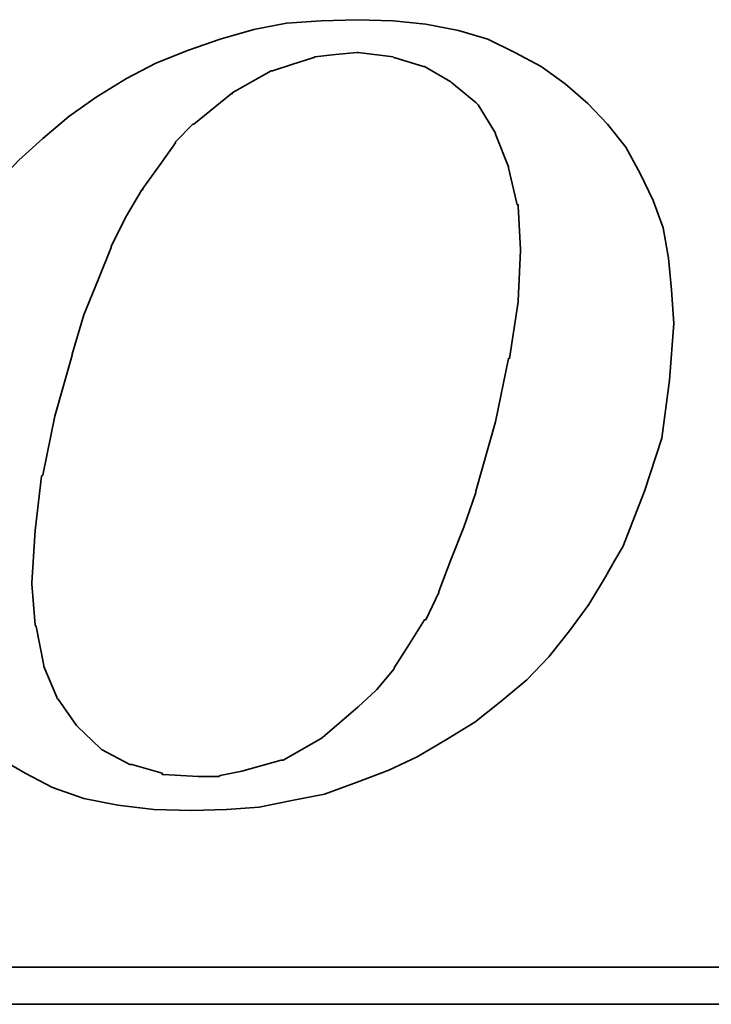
# Model space of a CAD drawing. Header units: millimetres. Extents: x 3 to 262, y 5 to 167.
# Tile 50 of 66: x 191.75 to 194.8, y 82.41 to 86.75. Entities that reach past the tile are written whole.
import ezdxf

# ---------------------------------------------------------------- set-up
doc = ezdxf.new("R2010")
doc.units = ezdxf.units.MM
doc.header["$LTSCALE"] = 0.2
doc.layers.add('layer 1', color=7, linetype='CONTINUOUS')

msp = doc.modelspace()

# ---------------------------------------------------------------- linework, layer by layer
at = {"layer": 'layer 1', "color": 1, "lineweight": 35}
for points, knots in [([(191.4722, 83.6745), (191.4722, 83.6745), (191.5582, 83.5835), (191.5582, 83.5835), (191.5582, 83.5835), (191.5582, 83.5835), (191.6637, 83.497), (191.6637, 83.497), (191.6637, 83.497), (191.6637, 83.497), (191.7787, 83.4305), (191.7787, 83.4305), (191.7787, 83.4305), (191.7787, 83.4305), (191.8987, 83.3675), (191.8987, 83.3675), (191.8987, 83.3675), (191.8987, 83.3675), (192.0377, 83.3195), (192.0377, 83.3195), (192.0377, 83.3195), (192.0377, 83.3195), (192.1867, 83.2905), (192.1867, 83.2905), (192.1867, 83.2905), (192.1867, 83.2905), (192.3452, 83.2715), (192.3452, 83.2715), (192.3452, 83.2715), (192.3452, 83.2715), (192.5127, 83.2665), (192.5127, 83.2665), (192.5127, 83.2665), (192.5127, 83.2665), (192.6667, 83.2715), (192.6667, 83.2715), (192.6667, 83.2715), (192.6667, 83.2715), (192.8102, 83.2815), (192.8102, 83.2815), (192.8102, 83.2815), (192.8102, 83.2815), (192.9542, 83.31), (192.9542, 83.31), (192.9542, 83.31), (192.9542, 83.31), (193.0982, 83.3385), (193.0982, 83.3385), (193.0982, 83.3385), (193.0982, 83.3385), (193.2422, 83.3915), (193.2422, 83.3915), (193.2422, 83.3915), (193.2422, 83.3915), (193.3812, 83.4445), (193.3812, 83.4445), (193.3812, 83.4445), (193.3812, 83.4445), (193.5062, 83.5025), (193.5062, 83.5025), (193.5062, 83.5025), (193.5062, 83.5025), (193.6362, 83.5785), (193.6362, 83.5785), (193.6362, 83.5785), (193.6362, 83.5785), (193.7612, 83.6555), (193.7612, 83.6555), (193.7612, 83.6555), (193.7612, 83.6555), (193.8762, 83.7465), (193.8762, 83.7465), (193.8762, 83.7465), (193.8762, 83.7465), (193.9907, 83.8425), (193.9907, 83.8425), (193.9907, 83.8425), (193.9907, 83.8425), (194.0867, 83.943), (194.0867, 83.943), (194.0867, 83.943), (194.0867, 83.943), (194.1782, 84.0585), (194.1782, 84.0585), (194.1782, 84.0585), (194.1782, 84.0585), (194.2642, 84.1735), (194.2642, 84.1735), (194.2642, 84.1735), (194.2642, 84.1735), (194.3412, 84.3035), (194.3412, 84.3035), (194.3412, 84.3035), (194.3412, 84.3035), (194.4132, 84.4285), (194.4132, 84.4285), (194.4132, 84.4285), (194.4132, 84.4285), (194.5097, 84.673), (194.5097, 84.673), (194.5097, 84.673), (194.5097, 84.673), (194.5862, 84.9075), (194.5862, 84.9075), (194.5862, 84.9075), (194.5862, 84.9075), (194.6192, 85.1625), (194.6192, 85.1625), (194.6192, 85.1625), (194.6192, 85.1625), (194.6387, 85.4115), (194.6387, 85.4115), (194.6387, 85.4115), (194.6387, 85.4115), (194.6287, 85.5605), (194.6287, 85.5605), (194.6287, 85.5605), (194.6287, 85.5605), (194.6147, 85.6995), (194.6147, 85.6995), (194.6147, 85.6995), (194.6147, 85.6995), (194.5912, 85.8335), (194.5912, 85.8335), (194.5912, 85.8335), (194.5912, 85.8335), (194.5472, 85.9535), (194.5472, 85.9535), (194.5472, 85.9535), (194.5472, 85.9535), (194.4897, 86.0735), (194.4897, 86.0735), (194.4897, 86.0735), (194.4897, 86.0735), (194.4272, 86.189), (194.4272, 86.189), (194.4272, 86.189), (194.4272, 86.189), (194.3462, 86.2895), (194.3462, 86.2895), (194.3462, 86.2895), (194.3462, 86.2895), (194.2597, 86.381), (194.2597, 86.381), (194.2597, 86.381), (194.2597, 86.381), (194.1592, 86.4675), (194.1592, 86.4675), (194.1592, 86.4675), (194.1592, 86.4675), (194.0532, 86.5445), (194.0532, 86.5445), (194.0532, 86.5445), (194.0532, 86.5445), (193.9382, 86.6065), (193.9382, 86.6065), (193.9382, 86.6065), (193.9382, 86.6065), (193.8182, 86.664), (193.8182, 86.664), (193.8182, 86.664), (193.8182, 86.664), (193.6892, 86.7025), (193.6892, 86.7025), (193.6892, 86.7025), (193.6892, 86.7025), (193.5447, 86.7315), (193.5447, 86.7315), (193.5447, 86.7315), (193.5447, 86.7315), (193.4007, 86.7455), (193.4007, 86.7455), (193.4007, 86.7455), (193.4007, 86.7455), (193.2422, 86.7505), (193.2422, 86.7505), (193.2422, 86.7505), (193.2422, 86.7505), (193.0837, 86.7455), (193.0837, 86.7455), (193.0837, 86.7455), (193.0837, 86.7455), (192.9307, 86.7355), (192.9307, 86.7355), (192.9307, 86.7355), (192.9307, 86.7355), (192.7862, 86.7075), (192.7862, 86.7075), (192.7862, 86.7075), (192.7862, 86.7075), (192.6377, 86.664), (192.6377, 86.664), (192.6377, 86.664), (192.6377, 86.664), (192.4987, 86.6165), (192.4987, 86.6165), (192.4987, 86.6165), (192.4987, 86.6165), (192.3552, 86.5585), (192.3552, 86.5585), (192.3552, 86.5585), (192.3552, 86.5585), (192.2252, 86.4915), (192.2252, 86.4915), (192.2252, 86.4915), (192.2252, 86.4915), (192.0912, 86.4095), (192.0912, 86.4095), (192.0912, 86.4095), (192.0912, 86.4095), (191.9712, 86.3235), (191.9712, 86.3235), (191.9712, 86.3235), (191.9712, 86.3235), (191.8557, 86.2275), (191.8557, 86.2275), (191.8557, 86.2275), (191.8557, 86.2275), (191.7502, 86.1315), (191.7502, 86.1315), (191.7502, 86.1315), (191.7502, 86.1315), (191.6542, 86.0305), (191.6542, 86.0305), (191.6542, 86.0305), (191.6542, 86.0305), (191.5632, 85.9155), (191.5632, 85.9155), (191.5632, 85.9155), (191.5632, 85.9155), (191.4812, 85.81), (191.4812, 85.81), (191.4812, 85.81), (191.4812, 85.81), (191.4142, 85.6895), (191.4142, 85.6895), (191.4142, 85.6895), (191.4142, 85.6895), (191.3572, 85.5705), (191.3572, 85.5705), (191.3572, 85.5705), (191.3572, 85.5705), (191.2512, 85.3205), (191.2512, 85.3205), (191.2512, 85.3205), (191.2512, 85.3205), (191.1792, 85.085), (191.1792, 85.085), (191.1792, 85.085), (191.1792, 85.085), (191.1412, 84.8555), (191.1412, 84.8555), (191.1412, 84.8555), (191.1412, 84.8555), (191.1222, 84.6345), (191.1222, 84.6345), (191.1222, 84.6345), (191.1222, 84.6345), (191.1312, 84.5005), (191.1312, 84.5005), (191.1312, 84.5005), (191.1312, 84.5005), (191.1462, 84.3705), (191.1462, 84.3705), (191.1462, 84.3705), (191.1462, 84.3705), (191.1502, 84.3705), (191.1502, 84.3705), (191.1502, 84.3705), (191.1502, 84.3705), (191.1702, 84.2365), (191.1702, 84.2365), (191.1702, 84.2365), (191.1702, 84.2365), (191.2132, 84.116), (191.2132, 84.116), (191.2132, 84.116), (191.2132, 84.116), (191.2612, 84.001), (191.2612, 84.001), (191.2612, 84.001), (191.2612, 84.001), (191.3182, 83.8855), (191.3182, 83.8855), (191.3182, 83.8855), (191.3182, 83.8855), (191.3902, 83.7805), (191.3902, 83.7805), (191.3902, 83.7805), (191.3902, 83.7805), (191.4722, 83.6745), (191.4722, 83.6745)], [0, 0, 0, 0, 0.013699, 0.013699, 0.013699, 0.013699, 0.027397, 0.027397, 0.027397, 0.027397, 0.041096, 0.041096, 0.041096, 0.041096, 0.054795, 0.054795, 0.054795, 0.054795, 0.068493, 0.068493, 0.068493, 0.068493, 0.082192, 0.082192, 0.082192, 0.082192, 0.09589, 0.09589, 0.09589, 0.09589, 0.109589, 0.109589, 0.109589, 0.109589, 0.123288, 0.123288, 0.123288, 0.123288, 0.136986, 0.136986, 0.136986, 0.136986, 0.150685, 0.150685, 0.150685, 0.150685, 0.164384, 0.164384, 0.164384, 0.164384, 0.178082, 0.178082, 0.178082, 0.178082, 0.191781, 0.191781, 0.191781, 0.191781, 0.205479, 0.205479, 0.205479, 0.205479, 0.219178, 0.219178, 0.219178, 0.219178, 0.232877, 0.232877, 0.232877, 0.232877, 0.246575, 0.246575, 0.246575, 0.246575, 0.260274, 0.260274, 0.260274, 0.260274, 0.273973, 0.273973, 0.273973, 0.273973, 0.287671, 0.287671, 0.287671, 0.287671, 0.30137, 0.30137, 0.30137, 0.30137, 0.315068, 0.315068, 0.315068, 0.315069, 0.328767, 0.328767, 0.328767, 0.328767, 0.342466, 0.342466, 0.342466, 0.342466, 0.356164, 0.356164, 0.356164, 0.356164, 0.369863, 0.369863, 0.369863, 0.369863, 0.383562, 0.383562, 0.383562, 0.383562, 0.39726, 0.39726, 0.39726, 0.39726, 0.410959, 0.410959, 0.410959, 0.410959, 0.424658, 0.424658, 0.424658, 0.424658, 0.438356, 0.438356, 0.438356, 0.438356, 0.452055, 0.452055, 0.452055, 0.452055, 0.465753, 0.465753, 0.465753, 0.465753, 0.479452, 0.479452, 0.479452, 0.479452, 0.493151, 0.493151, 0.493151, 0.493151, 0.506849, 0.506849, 0.506849, 0.506849, 0.520548, 0.520548, 0.520548, 0.520548, 0.534247, 0.534247, 0.534247, 0.534247, 0.547945, 0.547945, 0.547945, 0.547945, 0.561644, 0.561644, 0.561644, 0.561644, 0.575342, 0.575342, 0.575342, 0.575342, 0.589041, 0.589041, 0.589041, 0.589041, 0.60274, 0.60274, 0.60274, 0.60274, 0.616438, 0.616438, 0.616438, 0.616438, 0.630137, 0.630137, 0.630137, 0.630137, 0.643836, 0.643836, 0.643836, 0.643836, 0.657534, 0.657534, 0.657534, 0.657534, 0.671233, 0.671233, 0.671233, 0.671233, 0.684932, 0.684932, 0.684932, 0.684932, 0.69863, 0.69863, 0.69863, 0.69863, 0.712329, 0.712329, 0.712329, 0.712329, 0.726027, 0.726027, 0.726027, 0.726027, 0.739726, 0.739726, 0.739726, 0.739726, 0.753425, 0.753425, 0.753425, 0.753425, 0.767123, 0.767123, 0.767123, 0.767123, 0.780822, 0.780822, 0.780822, 0.780822, 0.794521, 0.794521, 0.794521, 0.794521, 0.808219, 0.808219, 0.808219, 0.808219, 0.821918, 0.821918, 0.821918, 0.821918, 0.835616, 0.835616, 0.835616, 0.835616, 0.849315, 0.849315, 0.849315, 0.849315, 0.863014, 0.863014, 0.863014, 0.863014, 0.876712, 0.876712, 0.876712, 0.876712, 0.890411, 0.890411, 0.890411, 0.890411, 0.90411, 0.90411, 0.90411, 0.90411, 0.917808, 0.917808, 0.917808, 0.917808, 0.931507, 0.931507, 0.931507, 0.931507, 0.945205, 0.945205, 0.945205, 0.945205, 0.958904, 0.958904, 0.958904, 0.958904, 0.972603, 0.972603, 0.972603, 0.972603, 0.986301, 0.986301, 0.986301, 0.986301, 1, 1, 1, 1]), ([(191.9852, 85.2775), (191.9852, 85.2775), (192.0377, 85.4505), (192.0377, 85.4505), (192.0377, 85.4505), (192.0377, 85.4505), (192.1002, 85.604), (192.1002, 85.604), (192.1002, 85.604), (192.1002, 85.604), (192.1577, 85.7475), (192.1577, 85.7475), (192.1577, 85.7475), (192.1577, 85.7475), (192.1577, 85.7525), (192.1577, 85.7525), (192.1577, 85.7525), (192.1577, 85.7525), (192.2252, 85.8865), (192.2252, 85.8865), (192.2252, 85.8865), (192.2252, 85.8865), (192.2922, 86.0015), (192.2922, 86.0015), (192.2922, 86.0015), (192.2922, 86.0015), (192.2972, 86.0015), (192.2972, 86.0015), (192.2972, 86.0015), (192.2972, 86.0015), (192.2972, 86.0065), (192.2972, 86.0065), (192.2972, 86.0065), (192.2972, 86.0065), (192.3737, 86.112), (192.3737, 86.112), (192.3737, 86.112), (192.3737, 86.112), (192.4412, 86.2085), (192.4412, 86.2085), (192.4412, 86.2085), (192.4412, 86.2085), (192.4412, 86.2125), (192.4412, 86.2125), (192.4412, 86.2125), (192.4412, 86.2125), (192.5177, 86.2895), (192.5177, 86.2895), (192.5177, 86.2895), (192.5177, 86.2895), (192.5227, 86.2895), (192.5227, 86.2895), (192.5227, 86.2895), (192.5227, 86.2895), (192.6862, 86.4245), (192.6862, 86.4245), (192.6862, 86.4245), (192.6862, 86.4245), (192.6912, 86.4245), (192.6912, 86.4245), (192.6912, 86.4245), (192.6912, 86.4245), (192.6912, 86.4285), (192.6912, 86.4285), (192.6912, 86.4285), (192.6912, 86.4285), (192.8632, 86.5245), (192.8632, 86.5245), (192.8632, 86.5245), (192.8632, 86.5245), (192.8687, 86.5245), (192.8687, 86.5245), (192.8687, 86.5245), (192.8687, 86.5245), (192.9542, 86.5535), (192.9542, 86.5535), (192.9542, 86.5535), (192.9542, 86.5535), (193.0462, 86.5825), (193.0462, 86.5825), (193.0462, 86.5825), (193.0462, 86.5825), (193.0502, 86.5825), (193.0502, 86.5825), (193.0502, 86.5825), (193.0502, 86.5825), (193.0552, 86.5875), (193.0552, 86.5875), (193.0552, 86.5875), (193.0552, 86.5875), (193.1462, 86.5965), (193.1462, 86.5965), (193.1462, 86.5965), (193.1462, 86.5965), (193.2422, 86.6065), (193.2422, 86.6065), (193.2422, 86.6065), (193.2422, 86.6065), (193.2472, 86.6065), (193.2472, 86.6065), (193.2472, 86.6065), (193.2472, 86.6065), (193.4007, 86.5875), (193.4007, 86.5875), (193.4007, 86.5875), (193.4007, 86.5875), (193.4052, 86.5825), (193.4052, 86.5825), (193.4052, 86.5825), (193.4052, 86.5825), (193.4102, 86.5825), (193.4102, 86.5825), (193.4102, 86.5825), (193.4102, 86.5825), (193.5347, 86.5445), (193.5347, 86.5445), (193.5347, 86.5445), (193.5347, 86.5445), (193.5397, 86.5445), (193.5397, 86.5445), (193.5397, 86.5445), (193.5397, 86.5445), (193.6547, 86.4765), (193.6547, 86.4765), (193.6547, 86.4765), (193.6547, 86.4765), (193.6597, 86.4725), (193.6597, 86.4725), (193.6597, 86.4725), (193.6597, 86.4725), (193.7652, 86.3855), (193.7652, 86.3855), (193.7652, 86.3855), (193.7652, 86.3855), (193.7702, 86.381), (193.7702, 86.381), (193.7702, 86.381), (193.7702, 86.381), (193.7752, 86.376), (193.7752, 86.376), (193.7752, 86.376), (193.7752, 86.376), (193.8522, 86.251), (193.8522, 86.251), (193.8522, 86.251), (193.8522, 86.251), (193.8522, 86.2465), (193.8522, 86.2465), (193.8522, 86.2465), (193.8522, 86.2465), (193.9092, 86.1025), (193.9092, 86.1025), (193.9092, 86.1025), (193.9092, 86.1025), (193.9092, 86.0975), (193.9092, 86.0975), (193.9092, 86.0975), (193.9092, 86.0975), (193.9482, 85.935), (193.9482, 85.935), (193.9482, 85.935), (193.9482, 85.935), (193.9522, 85.935), (193.9522, 85.935), (193.9522, 85.935), (193.9522, 85.935), (193.9522, 85.9295), (193.9522, 85.9295), (193.9522, 85.9295), (193.9522, 85.9295), (193.9622, 85.7375), (193.9622, 85.7375), (193.9622, 85.7375), (193.9622, 85.7375), (193.9622, 85.733), (193.9622, 85.733), (193.9622, 85.733), (193.9622, 85.733), (193.9522, 85.5125), (193.9522, 85.5125), (193.9522, 85.5125), (193.9522, 85.5125), (193.9522, 85.5075), (193.9522, 85.5075), (193.9522, 85.5075), (193.9522, 85.5075), (193.9142, 85.2585), (193.9142, 85.2585), (193.9142, 85.2585), (193.9142, 85.2585), (193.9092, 85.2585), (193.9092, 85.2585), (193.9092, 85.2585), (193.9092, 85.2585), (193.8522, 84.9795), (193.8522, 84.9795), (193.8522, 84.9795), (193.8522, 84.9795), (193.7652, 84.673), (193.7652, 84.673), (193.7652, 84.673), (193.7652, 84.673), (193.7652, 84.6675), (193.7652, 84.6675), (193.7652, 84.6675), (193.7652, 84.6675), (193.7132, 84.5145), (193.7132, 84.5145), (193.7132, 84.5145), (193.7132, 84.5145), (193.6547, 84.3705), (193.6547, 84.3705), (193.6547, 84.3705), (193.6547, 84.3705), (193.6022, 84.2315), (193.6022, 84.2315), (193.6022, 84.2315), (193.6022, 84.2315), (193.6022, 84.2265), (193.6022, 84.2265), (193.6022, 84.2265), (193.6022, 84.2265), (193.5447, 84.1065), (193.5447, 84.1065), (193.5447, 84.1065), (193.5447, 84.1065), (193.5397, 84.1065), (193.5397, 84.1065), (193.5397, 84.1065), (193.5397, 84.1065), (193.4732, 84.001), (193.4732, 84.001), (193.4732, 84.001), (193.4732, 84.001), (193.4052, 83.8955), (193.4052, 83.8955), (193.4052, 83.8955), (193.4052, 83.8955), (193.4052, 83.8905), (193.4052, 83.8905), (193.4052, 83.8905), (193.4052, 83.8905), (193.3292, 83.7995), (193.3292, 83.7995), (193.3292, 83.7995), (193.3292, 83.7995), (193.3242, 83.7945), (193.3242, 83.7945), (193.3242, 83.7945), (193.3242, 83.7945), (193.2472, 83.7225), (193.2472, 83.7225), (193.2472, 83.7225), (193.2472, 83.7225), (193.0892, 83.588), (193.0892, 83.588), (193.0892, 83.588), (193.0892, 83.588), (193.0837, 83.5835), (193.0837, 83.5835), (193.0837, 83.5835), (193.0837, 83.5835), (192.9162, 83.4875), (192.9162, 83.4875), (192.9162, 83.4875), (192.9162, 83.4875), (192.9112, 83.4875), (192.9112, 83.4875), (192.9112, 83.4875), (192.9112, 83.4875), (192.9067, 83.4875), (192.9067, 83.4875), (192.9067, 83.4875), (192.9067, 83.4875), (192.7342, 83.4395), (192.7342, 83.4395), (192.7342, 83.4395), (192.7342, 83.4395), (192.6377, 83.42), (192.6377, 83.42), (192.6377, 83.42), (192.6377, 83.42), (192.6327, 83.4155), (192.6327, 83.4155), (192.6327, 83.4155), (192.6327, 83.4155), (192.6282, 83.4155), (192.6282, 83.4155), (192.6282, 83.4155), (192.6282, 83.4155), (192.5417, 83.4155), (192.5417, 83.4155), (192.5417, 83.4155), (192.5417, 83.4155), (192.3882, 83.425), (192.3882, 83.425), (192.3882, 83.425), (192.3882, 83.425), (192.3832, 83.425), (192.3832, 83.425), (192.3832, 83.425), (192.3832, 83.425), (192.3832, 83.4305), (192.3832, 83.4305), (192.3832, 83.4305), (192.3832, 83.4305), (192.2492, 83.4685), (192.2492, 83.4685), (192.2492, 83.4685), (192.2492, 83.4685), (192.2442, 83.4685), (192.2442, 83.4685), (192.2442, 83.4685), (192.2442, 83.4685), (192.2392, 83.4685), (192.2392, 83.4685), (192.2392, 83.4685), (192.2392, 83.4685), (192.1147, 83.5355), (192.1147, 83.5355), (192.1147, 83.5355), (192.1147, 83.5355), (192.1097, 83.5405), (192.1097, 83.5405), (192.1097, 83.5405), (192.1097, 83.5405), (192.0092, 83.6365), (192.0092, 83.6365), (192.0092, 83.6365), (192.0092, 83.6365), (192.0042, 83.6415), (192.0042, 83.6415), (192.0042, 83.6415), (192.0042, 83.6415), (191.9232, 83.7565), (191.9232, 83.7565), (191.9232, 83.7565), (191.9232, 83.7565), (191.9182, 83.7615), (191.9182, 83.7615), (191.9182, 83.7615), (191.9182, 83.7615), (191.9182, 83.7655), (191.9182, 83.7655), (191.9182, 83.7655), (191.9182, 83.7655), (191.8602, 83.9005), (191.8602, 83.9005), (191.8602, 83.9005), (191.8602, 83.9005), (191.8602, 83.9055), (191.8602, 83.9055), (191.8602, 83.9055), (191.8602, 83.9055), (191.8272, 84.0775), (191.8272, 84.0775), (191.8272, 84.0775), (191.8272, 84.0775), (191.8222, 84.0825), (191.8222, 84.0825), (191.8222, 84.0825), (191.8222, 84.0825), (191.8082, 84.2645), (191.8082, 84.2645), (191.8082, 84.2645), (191.8082, 84.2645), (191.8082, 84.2695), (191.8082, 84.2695), (191.8082, 84.2695), (191.8082, 84.2695), (191.8222, 84.5005), (191.8222, 84.5005), (191.8222, 84.5005), (191.8222, 84.5005), (191.8507, 84.7395), (191.8507, 84.7395), (191.8507, 84.7395), (191.8507, 84.7395), (191.8557, 84.7445), (191.8557, 84.7445), (191.8557, 84.7445), (191.8557, 84.7445), (191.9087, 85.0035), (191.9087, 85.0035), (191.9087, 85.0035), (191.9087, 85.0035), (191.9852, 85.2725), (191.9852, 85.2725), (191.9852, 85.2725), (191.9852, 85.2725), (191.9852, 85.2775), (191.9852, 85.2775)], [0, 0, 0, 0, 0.010204, 0.010204, 0.010204, 0.010204, 0.020408, 0.020408, 0.020408, 0.020408, 0.030612, 0.030612, 0.030612, 0.030612, 0.040816, 0.040816, 0.040816, 0.040816, 0.05102, 0.05102, 0.05102, 0.05102, 0.061224, 0.061224, 0.061224, 0.061224, 0.071429, 0.071429, 0.071429, 0.071429, 0.081633, 0.081633, 0.081633, 0.081633, 0.091837, 0.091837, 0.091837, 0.091837, 0.102041, 0.102041, 0.102041, 0.102041, 0.112245, 0.112245, 0.112245, 0.112245, 0.122449, 0.122449, 0.122449, 0.122449, 0.132653, 0.132653, 0.132653, 0.132653, 0.142857, 0.142857, 0.142857, 0.142857, 0.153061, 0.153061, 0.153061, 0.153061, 0.163265, 0.163265, 0.163265, 0.163265, 0.173469, 0.173469, 0.173469, 0.173469, 0.183673, 0.183673, 0.183673, 0.183673, 0.193878, 0.193878, 0.193878, 0.193878, 0.204082, 0.204082, 0.204082, 0.204082, 0.214286, 0.214286, 0.214286, 0.214286, 0.22449, 0.22449, 0.22449, 0.22449, 0.234694, 0.234694, 0.234694, 0.234694, 0.244898, 0.244898, 0.244898, 0.244898, 0.255102, 0.255102, 0.255102, 0.255102, 0.265306, 0.265306, 0.265306, 0.265306, 0.27551, 0.27551, 0.27551, 0.27551, 0.285714, 0.285714, 0.285714, 0.285714, 0.295918, 0.295918, 0.295918, 0.295918, 0.306122, 0.306122, 0.306122, 0.306122, 0.316327, 0.316327, 0.316327, 0.316327, 0.326531, 0.326531, 0.326531, 0.326531, 0.336735, 0.336735, 0.336735, 0.336735, 0.346939, 0.346939, 0.346939, 0.346939, 0.357143, 0.357143, 0.357143, 0.357143, 0.367347, 0.367347, 0.367347, 0.367347, 0.377551, 0.377551, 0.377551, 0.377551, 0.387755, 0.387755, 0.387755, 0.387755, 0.397959, 0.397959, 0.397959, 0.397959, 0.408163, 0.408163, 0.408163, 0.408163, 0.418367, 0.418367, 0.418367, 0.418367, 0.428571, 0.428571, 0.428571, 0.428571, 0.438776, 0.438776, 0.438776, 0.438776, 0.44898, 0.44898, 0.44898, 0.44898, 0.459184, 0.459184, 0.459184, 0.459184, 0.469388, 0.469388, 0.469388, 0.469388, 0.479592, 0.479592, 0.479592, 0.479592, 0.489796, 0.489796, 0.489796, 0.489796, 0.5, 0.5, 0.5, 0.5, 0.510204, 0.510204, 0.510204, 0.510204, 0.520408, 0.520408, 0.520408, 0.520408, 0.530612, 0.530612, 0.530612, 0.530612, 0.540816, 0.540816, 0.540816, 0.540816, 0.55102, 0.55102, 0.55102, 0.55102, 0.561224, 0.561224, 0.561224, 0.561224, 0.571429, 0.571429, 0.571429, 0.571429, 0.581633, 0.581633, 0.581633, 0.581633, 0.591837, 0.591837, 0.591837, 0.591837, 0.602041, 0.602041, 0.602041, 0.602041, 0.612245, 0.612245, 0.612245, 0.612245, 0.622449, 0.622449, 0.622449, 0.622449, 0.632653, 0.632653, 0.632653, 0.632653, 0.642857, 0.642857, 0.642857, 0.642857, 0.653061, 0.653061, 0.653061, 0.653061, 0.663265, 0.663265, 0.663265, 0.663265, 0.673469, 0.673469, 0.673469, 0.673469, 0.683673, 0.683673, 0.683673, 0.683673, 0.693878, 0.693878, 0.693878, 0.693878, 0.704082, 0.704082, 0.704082, 0.704082, 0.714286, 0.714286, 0.714286, 0.714286, 0.72449, 0.72449, 0.72449, 0.72449, 0.734694, 0.734694, 0.734694, 0.734694, 0.744898, 0.744898, 0.744898, 0.744898, 0.755102, 0.755102, 0.755102, 0.755102, 0.765306, 0.765306, 0.765306, 0.765306, 0.77551, 0.77551, 0.77551, 0.77551, 0.785714, 0.785714, 0.785714, 0.785714, 0.795918, 0.795918, 0.795918, 0.795918, 0.806122, 0.806122, 0.806122, 0.806122, 0.816327, 0.816327, 0.816327, 0.816327, 0.826531, 0.826531, 0.826531, 0.826531, 0.836735, 0.836735, 0.836735, 0.836735, 0.846939, 0.846939, 0.846939, 0.846939, 0.857143, 0.857143, 0.857143, 0.857143, 0.867347, 0.867347, 0.867347, 0.867347, 0.877551, 0.877551, 0.877551, 0.877551, 0.887755, 0.887755, 0.887755, 0.887755, 0.897959, 0.897959, 0.897959, 0.897959, 0.908163, 0.908163, 0.908163, 0.908163, 0.918367, 0.918367, 0.918367, 0.918367, 0.928571, 0.928571, 0.928571, 0.928571, 0.938776, 0.938776, 0.938776, 0.938776, 0.94898, 0.94898, 0.94898, 0.94898, 0.959184, 0.959184, 0.959184, 0.959184, 0.969388, 0.969388, 0.969388, 0.969388, 0.979592, 0.979592, 0.979592, 0.979592, 0.989796, 0.989796, 0.989796, 0.989796, 1, 1, 1, 1]), ([(208.9227, 83.1755), (208.9227, 83.1755), (208.9227, 82.614), (208.9227, 82.614), (208.9227, 82.614), (208.9227, 82.614), (208.9227, 82.5755), (208.9227, 82.5755), (208.9227, 82.5755), (208.9227, 82.5755), (208.8842, 82.5755), (208.8842, 82.5755), (208.8842, 82.5755), (208.8842, 82.5755), (176.0752, 82.5755), (176.0752, 82.5755), (176.0752, 82.5755), (176.0752, 82.5755), (176.0752, 82.4125), (176.0752, 82.4125), (176.0752, 82.4125), (176.0752, 82.4125), (210.3192, 82.4125), (210.3192, 82.4125), (210.3192, 82.4125), (210.3192, 82.4125), (208.9227, 83.1755), (208.9227, 83.1755)], [0, 0, 0, 0, 0.142857, 0.142857, 0.142857, 0.142857, 0.285714, 0.285714, 0.285714, 0.285714, 0.428571, 0.428571, 0.428571, 0.428571, 0.571429, 0.571429, 0.571429, 0.571429, 0.714286, 0.714286, 0.714286, 0.714286, 0.857143, 0.857143, 0.857143, 0.857143, 1, 1, 1, 1])]:
    msp.add_open_spline(points, degree=3, knots=knots, dxfattribs=at)

doc.saveas('drawing.dxf')
